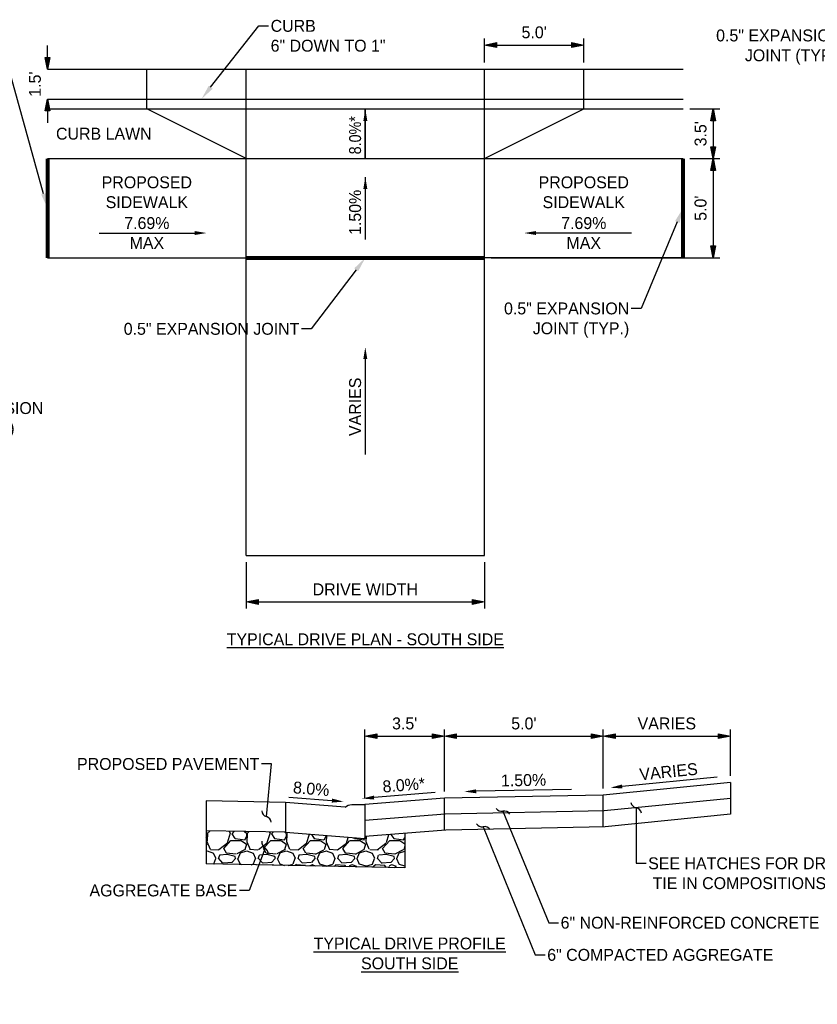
# Model space of a CAD drawing. Header units: feet. Extents: x 18895 to 19174, y 13693 to 13938.
# Tile 4 of 17: x 18981 to 19006, y 13734 to 13765. Entities that reach past the tile are written whole.
import ezdxf
from ezdxf import colors
from ezdxf.entities.mleader import LeaderData, LeaderLine
from ezdxf.math import Vec2, Vec3

# ---------------------------------------------------------------- set-up
doc = ezdxf.new("R2010")
doc.units = ezdxf.units.FT
doc.header["$MEASUREMENT"] = 0
for name, color, linetype in [('PV_P_EOP', 7, 'Continuous'), ('PV_P_Text', 7, 'Continuous'), ('PV_X_Text', 7, 'Continuous')]:
    doc.layers.add(name, color=color, linetype=linetype)
doc.styles.add('Slanted-Normal', font='font31.shx', dxfattribs={"height": 0.125})
doc.styles.get("Standard").update_dxf_attribs({"font": 'font31.shx'})
doc.dimstyles.new('Dec-1  Slanted', dxfattribs={"dimtxt": 0.125, "dimasz": 0.125, "dimexe": 0.07, "dimexo": 0.07, "dimgap": 0.07, "dimtad": 1, "dimdec": 1, "dimzin": 3, "dimdsep": 46, "dimtxsty": 'Slanted-Normal', "dimblk": 'Dim1', "dimcen": 0, "dimclrd": 95, "dimclre": 95, "dimclrt": 7, "dimadec": 1, "dimazin": 3, "dimtfac": 1, "dimtdec": 1, "dimtix": 1, "dimtofl": 0, "dimtmove": 1, "dimatfit": 3, "dimldrblk": 'Dim1', "dimfxl": 1, "dimtolj": 1, "dimtzin": 0, "dimlwd": -1, "dimlwe": -1, "dimarcsym": 0})

# ---------------------------------------------------------------- blocks, each defined once
blk = doc.blocks.new('_Integral')
at = {"color": 0, "linetype": 'ByBlock', "lineweight": -2}
for centre, start, end in [((0.445, -0.091), 102, 168), ((-0.445, 0.091), 282, 348)]:
    blk.add_arc(centre, 0.454, start, end, dxfattribs=at)
blk = doc.blocks.new('Dim1')
h = blk.add_hatch(color=4)
h.dxf.hatch_style = 1
h.paths.add_polyline_path([(0, 0), (-1, -0.2), (-1, 0.2)])
at = {"color": 4}
blk.add_lwpolyline([(0, 0), (-1, -0.2), (-1, 0.2), (0, 0)], dxfattribs=at)
blk = doc.blocks.new('*D923')
at = {"layer": 'Defpoints', "color": 0, "transparency": 16777216}
for p in [(18994.157, 13742.058), (18994.157, 13740.101), (18991.657, 13739.901)]:
    blk.add_point(p, dxfattribs=at)
at = {"layer": 'PV_X_Text', "color": 95, "linetype": 'Continuous', "transparency": 16777216}
for p, q in [((18991.657, 13740.111), (18991.657, 13742.268)), ((18994.157, 13740.311), (18994.157, 13742.268)), ((18992.032, 13742.058), (18993.782, 13742.058))]:
    blk.add_line(p, q, dxfattribs=at)
at = {"layer": 'PV_X_Text', "color": 95, "transparency": 16777216, "xscale": 0.375, "yscale": 0.375, "zscale": 0.375, "rotation": 180}
blk.add_blockref('Dim1', (18991.657, 13742.058), dxfattribs=at)
at = {"layer": 'PV_X_Text', "color": 95, "transparency": 16777216, "xscale": 0.375, "yscale": 0.375, "zscale": 0.375}
blk.add_blockref('Dim1', (18994.157, 13742.058), dxfattribs=at)
at = {"layer": 'PV_X_Text', "color": 7, "transparency": 16777216, "insert": (18992.907, 13742.455), "char_height": 0.375, "attachment_point": 5, "style": 'Slanted-Normal'}
blk.add_mtext("\\A1;3.5'", dxfattribs=at)
blk = doc.blocks.new('*D924')
at = {"layer": 'Defpoints', "color": 0, "transparency": 16777216}
for p in [(18999.157, 13742.058), (18994.157, 13740.101), (18999.157, 13740.201)]:
    blk.add_point(p, dxfattribs=at)
at = {"layer": 'PV_X_Text', "color": 95, "linetype": 'Continuous', "transparency": 16777216}
for p, q in [((18994.157, 13740.311), (18994.157, 13742.268)), ((18999.157, 13740.411), (18999.157, 13742.268)), ((18994.532, 13742.058), (18998.782, 13742.058))]:
    blk.add_line(p, q, dxfattribs=at)
at = {"layer": 'PV_X_Text', "color": 95, "transparency": 16777216, "xscale": 0.375, "yscale": 0.375, "zscale": 0.375, "rotation": 180}
blk.add_blockref('Dim1', (18994.157, 13742.058), dxfattribs=at)
at = {"layer": 'PV_X_Text', "color": 95, "transparency": 16777216, "xscale": 0.375, "yscale": 0.375, "zscale": 0.375}
blk.add_blockref('Dim1', (18999.157, 13742.058), dxfattribs=at)
at = {"layer": 'PV_X_Text', "color": 7, "transparency": 16777216, "insert": (18996.657, 13742.455), "char_height": 0.375, "attachment_point": 5, "style": 'Slanted-Normal'}
blk.add_mtext("\\A1;5.0'", dxfattribs=at)
blk = doc.blocks.new('*D925')
at = {"layer": 'Defpoints', "color": 0, "transparency": 16777216}
for p in [(19003.157, 13742.058), (19003.157, 13740.601), (18999.157, 13740.201)]:
    blk.add_point(p, dxfattribs=at)
at = {"layer": 'PV_X_Text', "color": 95, "linetype": 'Continuous', "transparency": 16777216}
for p, q in [((18999.157, 13740.411), (18999.157, 13742.268)), ((19003.157, 13740.811), (19003.157, 13742.268)), ((18999.532, 13742.058), (19002.782, 13742.058))]:
    blk.add_line(p, q, dxfattribs=at)
at = {"layer": 'PV_X_Text', "color": 95, "transparency": 16777216, "xscale": 0.375, "yscale": 0.375, "zscale": 0.375, "rotation": 180}
blk.add_blockref('Dim1', (18999.157, 13742.058), dxfattribs=at)
at = {"layer": 'PV_X_Text', "color": 95, "transparency": 16777216, "xscale": 0.375, "yscale": 0.375, "zscale": 0.375}
blk.add_blockref('Dim1', (19003.157, 13742.058), dxfattribs=at)
at = {"layer": 'PV_X_Text', "color": 7, "transparency": 16777216, "insert": (19001.157, 13742.455), "char_height": 0.375, "attachment_point": 5, "style": 'Slanted-Normal'}
blk.add_mtext('\\A1;VARIES', dxfattribs=at)
blk = doc.blocks.new('*D934')
at = {"layer": 'Defpoints', "color": 0, "transparency": 16777216}
for p in [(18987.918, 13747.741), (18995.418, 13747.741), (18995.418, 13746.281)]:
    blk.add_point(p, dxfattribs=at)
at = {"layer": 'PV_X_Text', "color": 95, "linetype": 'Continuous', "transparency": 16777216}
for p, q in [((18987.918, 13747.531), (18987.918, 13746.071)), ((18995.418, 13747.531), (18995.418, 13746.071)), ((18988.293, 13746.281), (18995.043, 13746.281))]:
    blk.add_line(p, q, dxfattribs=at)
at = {"layer": 'PV_X_Text', "color": 95, "transparency": 16777216, "xscale": 0.375, "yscale": 0.375, "zscale": 0.375, "rotation": 180}
blk.add_blockref('Dim1', (18987.918, 13746.281), dxfattribs=at)
at = {"layer": 'PV_X_Text', "color": 95, "transparency": 16777216, "xscale": 0.375, "yscale": 0.375, "zscale": 0.375}
blk.add_blockref('Dim1', (18995.418, 13746.281), dxfattribs=at)
at = {"layer": 'PV_X_Text', "color": 7, "transparency": 16777216, "insert": (18991.668, 13746.679), "char_height": 0.375, "attachment_point": 5, "style": 'Slanted-Normal'}
blk.add_mtext('\\A1;DRIVE WIDTH', dxfattribs=at)
blk = doc.blocks.new('*D933')
at = {"layer": 'Defpoints', "color": 0, "transparency": 16777216}
for p in [(19001.668, 13760.241), (18995.418, 13757.116), (19002.618, 13757.116)]:
    blk.add_point(p, dxfattribs=at)
at = {"layer": 'PV_X_Text', "color": 95, "linetype": 'Continuous', "transparency": 16777216}
for p, q in [((19001.878, 13760.241), (19002.828, 13760.241)), ((19002.618, 13759.866), (19002.618, 13757.491)), ((18995.628, 13757.116), (19002.828, 13757.116))]:
    blk.add_line(p, q, dxfattribs=at)
at = {"layer": 'PV_X_Text', "color": 95, "transparency": 16777216, "xscale": 0.375, "yscale": 0.375, "zscale": 0.375}
for p, rotation in [((19002.618, 13760.241), 90), ((19002.618, 13757.116), 270)]:
    blk.add_blockref('Dim1', p, dxfattribs=dict(at, rotation=rotation))
at = {"layer": 'PV_X_Text', "color": 7, "transparency": 16777216, "insert": (19002.22, 13758.679), "char_height": 0.375, "attachment_point": 5, "rotation": 90, "style": 'Slanted-Normal'}
blk.add_mtext("\\A1;5.0'", dxfattribs=at)
blk = doc.blocks.new('*D932')
at = {"layer": 'Defpoints', "color": 0, "transparency": 16777216}
for p in [(19001.668, 13761.804), (19001.668, 13760.241), (19002.618, 13760.241)]:
    blk.add_point(p, dxfattribs=at)
at = {"layer": 'PV_X_Text', "color": 95, "linetype": 'Continuous', "transparency": 16777216}
for p, q in [((19001.878, 13761.804), (19002.828, 13761.804)), ((19002.618, 13761.429), (19002.618, 13760.616)), ((19001.878, 13760.241), (19002.828, 13760.241))]:
    blk.add_line(p, q, dxfattribs=at)
at = {"layer": 'PV_X_Text', "color": 95, "transparency": 16777216, "xscale": 0.375, "yscale": 0.375, "zscale": 0.375}
for p, rotation in [((19002.618, 13761.804), 90), ((19002.618, 13760.241), 270)]:
    blk.add_blockref('Dim1', p, dxfattribs=dict(at, rotation=rotation))
at = {"layer": 'PV_X_Text', "color": 7, "transparency": 16777216, "insert": (19002.22, 13761.023), "char_height": 0.375, "attachment_point": 5, "rotation": 90, "style": 'Slanted-Normal'}
blk.add_mtext("\\A1;3.5'", dxfattribs=at)
blk = doc.blocks.new('*D930')
at = {"layer": 'Defpoints', "color": 0, "transparency": 16777216}
for p in [(18981.668, 13763.054), (18981.668, 13763.054), (18981.668, 13762.116)]:
    blk.add_point(p, dxfattribs=at)
at = {"layer": 'PV_X_Text', "color": 95, "linetype": 'Continuous', "transparency": 16777216}
for p, q in [((18981.668, 13763.429), (18981.668, 13763.804)), ((18981.668, 13761.741), (18981.668, 13761.366))]:
    blk.add_line(p, q, dxfattribs=at)
at = {"layer": 'PV_X_Text', "color": 95, "transparency": 16777216, "xscale": 0.375, "yscale": 0.375, "zscale": 0.375}
for p, rotation in [((18981.668, 13763.054), 270), ((18981.668, 13762.116), 90)]:
    blk.add_blockref('Dim1', p, dxfattribs=dict(at, rotation=rotation))
at = {"layer": 'PV_X_Text', "color": 7, "transparency": 16777216, "insert": (18981.271, 13762.585), "char_height": 0.375, "attachment_point": 5, "rotation": 90, "style": 'Slanted-Normal'}
blk.add_mtext("\\A1;1.5'", dxfattribs=at)
blk = doc.blocks.new('*D931')
at = {"layer": 'Defpoints', "color": 0, "transparency": 16777216}
for p in [(18998.543, 13763.816), (18995.418, 13763.054), (18998.543, 13763.054)]:
    blk.add_point(p, dxfattribs=at)
at = {"layer": 'PV_X_Text', "color": 95, "linetype": 'Continuous', "transparency": 16777216}
for p, q in [((18995.418, 13763.264), (18995.418, 13764.026)), ((18998.543, 13763.264), (18998.543, 13764.026)), ((18995.793, 13763.816), (18998.168, 13763.816))]:
    blk.add_line(p, q, dxfattribs=at)
at = {"layer": 'PV_X_Text', "color": 95, "transparency": 16777216, "xscale": 0.375, "yscale": 0.375, "zscale": 0.375, "rotation": 180}
blk.add_blockref('Dim1', (18995.418, 13763.816), dxfattribs=at)
at = {"layer": 'PV_X_Text', "color": 95, "transparency": 16777216, "xscale": 0.375, "yscale": 0.375, "zscale": 0.375}
blk.add_blockref('Dim1', (18998.543, 13763.816), dxfattribs=at)
at = {"layer": 'PV_X_Text', "color": 7, "transparency": 16777216, "insert": (18996.981, 13764.214), "char_height": 0.375, "attachment_point": 5, "style": 'Slanted-Normal'}
blk.add_mtext("\\A1;5.0'", dxfattribs=at)

msp = doc.modelspace()

# ---------------------------------------------------------------- hatches: boundary and pattern name
at = {"layer": 'PV_P_EOP'}
h = msp.add_hatch(dxfattribs=at)
h.set_pattern_fill('GRAVEL', color=256, scale=1.25)
h.set_pattern_definition([(228.0127875, (-4798.67053, -3449.30095), (-10, -11.25), [0.16817, -16.64886006]), (184.96974073, (-4798.78303, -3449.42595), (15, 1.25), [0.288585, -28.56990595]), (132.51044708, (-4799.07053, -3449.45095), (12.5, -13.75), [0.203485, -20.145040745]), (267.273689, (-4799.55803, -3449.76345), (1.25, 25), [0.2627975, -26.01694755]), (292.83365418, (-4799.57053, -3450.02595), (-6.25, 15), [0.25769375, -25.51171641]), (357.273689, (-4799.47053, -3450.26345), (-25, 1.25), [0.2627975, -26.01694755]), (37.69424047, (-4799.20803, -3450.27595), (-16.25, -12.5), [0.34753625, -34.406060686]), (72.25532837, (-4798.93303, -3450.06345), (8.75, 27.5), [0.32811, -32.48290187]), (121.42956562, (-4798.83303, -3449.75095), (-10, 16.25), [0.2636875, -26.105091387]), (175.2363583, (-4798.97053, -3449.52595), (13.75, -1.25), [0.30104, -14.750953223]), (222.3974378, (-4799.27053, -3449.50095), (-15, -13.75), [0.38931, -38.541718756]), (138.81407483, (-4798.32053, -3449.77595), (-8.75, 7.5), [0.13287625, -13.154806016]), (171.4692344, (-4798.42053, -3449.68845), (16.25, -2.5), [0.25279625, -25.02688927]), (225, (-4798.6705, -3449.65095), (-1e-16, -1.25), [0.17677625, -1.590990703]), (203.1985905, (-4798.75803, -3449.50095), (6.25, 2.5), [0.0951975, -9.42451888]), (291.8014095, (-4798.84553, -3449.53845), (-1.25, 3.75), [0.13462875, -6.59682726]), (30.9637565, (-4798.79553, -3449.66345), (3.75, 2.5), [0.21866125, -7.07002862]), (161.5650512, (-4798.60803, -3449.55095), (2.5, -1.25), [0.15811375, -3.794733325]), (16.38954033, (-4799.57053, -3449.53845), (12.5, 3.75), [0.2215, -21.928556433]), (70.34617594, (-4799.35803, -3449.47595), (-5, -13.75), [0.18582625, -18.396759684]), (293.1985905, (-4798.60803, -3449.30095), (-2.5, 6.25), [0.19039375, -9.32932263]), (343.61045967, (-4798.53303, -3449.47595), (-12.5, 3.75), [0.2215, -21.928556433]), (339.4439548, (-4799.57053, -3450.31345), (-6.25, 2.5), [0.2136, -10.46640468]), (294.77514057, (-4799.37053, -3450.38845), (-6.25, 13.75), [0.1789725, -17.71830383]), (66.8014095, (-4798.59553, -3450.55095), (2.5, 6.25), [0.19039375, -9.32932263]), (17.35402464, (-4798.52053, -3450.37595), (-16.25, -5), [0.20953875, -20.74427952]), (69.4439548, (-4799.20803, -3450.55095), (-2.5, -6.25), [0.1068, -10.57320468]), (101.3099325, (-4798.67053, -3450.55095), (-1.25, 5), [0.0637375, -6.31003689]), (165.9637565, (-4798.68303, -3450.48845), (3.75, -1.25), [0.25769375, -4.89618828]), (186.00900596, (-4798.93303, -3450.42595), (12.5, 1.25), [0.2388125, -23.64240397]), (303.6900675, (-4798.79553, -3449.77595), (-1.25, 2.5), [0.1802775, -4.326661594]), (353.15722659, (-4798.69553, -3449.92595), (21.25, -2.5), [0.3147425, -31.15945328]), (60.9453959, (-4798.38303, -3449.96345), (-5, -8.75), [0.128695, -12.740842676]), (90, (-4798.3205, -3449.851), (-1.25, 1.25), [0.075, -1.175]), (120.25643716, (-4798.95803, -3450.38845), (5, -8.75), [0.173655, -17.191899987]), (48.0127875, (-4799.04553, -3450.23845), (10, 11.25), [0.33634, -16.48069006]), (0, (-4798.8205, -3449.9885), (1.25, 1.25), [0.325, -0.925]), (325.30484647, (-4798.49553, -3449.98845), (12.5, -8.75), [0.1976425, -19.566592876]), (254.0546041, (-4798.33303, -3450.10095), (-1.25, -5), [0.1820025, -8.91813486]), (207.64597536, (-4798.38303, -3450.27595), (-23.75, -12.5), [0.29633125, -29.33684273]), (175.42607874, (-4798.64553, -3450.41345), (-16.25, 1.25), [0.31349875, -31.03634176])])
h.paths.add_polyline_path([(18992.907, 13738.997), (18991.657, 13738.897), (18991.657, 13738.828), (18989.157, 13739.03), (18986.657, 13739.08), (18986.657, 13738.038), (18992.907, 13737.913)])

# ---------------------------------------------------------------- linework, layer by layer
for points in [[(18981.668, 13763.054), (19001.668, 13763.054)], [(18987.918, 13760.241), (18984.793, 13761.804), (18984.793, 13763.054)], [(18987.918, 13747.741), (18987.918, 13763.054)], [(18995.418, 13747.741), (18995.418, 13763.054)], [(18995.418, 13760.241), (18998.543, 13761.804), (18998.543, 13763.054)], [(18981.668, 13762.116), (19001.668, 13762.116)], [(18981.668, 13761.804), (19001.668, 13761.804)], [(18981.668, 13760.241), (19001.668, 13760.241)], [(18981.668, 13757.116), (18987.918, 13757.116)], [(19001.668, 13757.116), (18995.418, 13757.116)], [(18987.918, 13747.741), (18995.418, 13747.741)], [(19003.157, 13740.601), (18999.157, 13740.201), (18994.157, 13740.101), (18991.657, 13739.901)], [(19003.157, 13740.601), (19003.157, 13739.596)], [(18986.657, 13740.018), (18986.657, 13738.038)], [(18989.157, 13739.968), (18986.657, 13740.018)], [(19003.157, 13740.098), (18999.187, 13739.701), (18994.182, 13739.601), (18991.657, 13739.399)], [(18994.157, 13739.097), (18994.157, 13740.101)], [(18999.157, 13739.2), (18999.157, 13740.201)], [(18989.157, 13739.968), (18989.157, 13739.028)], [(18991.032, 13739.818), (18989.157, 13739.968)], [(19003.157, 13739.596), (18999.217, 13739.202), (18994.207, 13739.101), (18991.657, 13738.897)], [(18989.157, 13739.03), (18986.657, 13739.08)], [(18991.657, 13738.828), (18989.157, 13739.028)], [(18992.907, 13738.997), (18992.907, 13737.913)], [(18992.907, 13737.913), (18986.657, 13738.038)]]:
    msp.add_lwpolyline(points, dxfattribs=at)
at = {"layer": 'PV_P_EOP', "const_width": 0.125}
for points in [[(18981.668, 13757.116), (18981.668, 13760.241)], [(19001.668, 13757.116), (19001.668, 13760.241)], [(18987.918, 13757.116), (18995.418, 13757.116)]]:
    msp.add_lwpolyline(points, dxfattribs=at)
at = {"layer": 'PV_P_Text'}
msp.add_lwpolyline([(18991.032, 13739.818, -0.188257), (18991.243, 13739.901), (18991.657, 13739.901)], format="xyb", dxfattribs=at)
msp.add_lwpolyline([(18991.657, 13739.901), (18991.657, 13738.828)], dxfattribs=at)
at = {"layer": 'PV_X_Text'}
for points in [[(18991.668, 13760.241), (18991.668, 13761.804)], [(18991.668, 13761.804), (18991.668, 13760.241)], [(18991.668, 13759.66), (18991.668, 13757.698)]]:
    msp.add_lwpolyline(points, dxfattribs=at)
at = {"layer": 'PV_X_Text', "linetype": 'ByBlock', "lineweight": -2}
for points in [[(18983.293, 13757.898), (18986.294, 13757.898)], [(19000.044, 13757.898), (18997.043, 13757.898)], [(18991.668, 13753.929), (18991.668, 13750.928)], [(19002.739, 13740.771), (18999.753, 13740.472)], [(18998.157, 13740.381), (18995.156, 13740.321)], [(18989.259, 13740.136), (18990.618, 13740.027)], [(18993.871, 13740.278), (18991.942, 13740.124)]]:
    msp.add_lwpolyline(points, dxfattribs=at)
at = {"layer": 'PV_X_Text'}
for points in [[(18991.606, 13761.429), (18991.668, 13761.804), (18991.731, 13761.429)], [(18991.606, 13759.285), (18991.668, 13759.66), (18991.731, 13759.285)], [(18986.294, 13757.96), (18986.669, 13757.898), (18986.294, 13757.835)], [(18997.043, 13757.96), (18996.668, 13757.898), (18997.043, 13757.835)], [(18991.606, 13753.929), (18991.668, 13754.304), (18991.731, 13753.929)], [(18995.155, 13740.383), (18994.782, 13740.313), (18995.158, 13740.258)], [(18999.746, 13740.535), (18999.379, 13740.435), (18999.759, 13740.41)], [(18990.623, 13740.09), (18990.991, 13739.997), (18990.613, 13739.965)], [(18991.937, 13740.186), (18991.568, 13740.094), (18991.947, 13740.061)]]:
    msp.add_solid(points, dxfattribs=at)

# ---------------------------------------------------------------- texts
at = {"layer": 'PV_P_EOP', "char_height": 0.375, "width": 29.24884, "attachment_point": 5, "style": 'Slanted-Normal'}
for s, insert in [('{\\LTYPICAL DRIVE PLAN - SOUTH SIDE}', (18991.668, 13745.104)), ('{\\LTYPICAL DRIVE PROFILE\\PSOUTH SIDE}', (18993.066, 13735.214))]:
    msp.add_mtext(s, dxfattribs=dict(at, insert=insert))
at = {"layer": 'PV_X_Text', "insert": (18991.349, 13760.976), "char_height": 0.375, "width": 2.18377, "attachment_point": 5, "rotation": 90, "line_spacing_factor": 0.9, "style": 'Slanted-Normal'}
msp.add_mtext('{\\W0.9;8.0%*}', dxfattribs=at)
at = {"layer": 'PV_X_Text', "char_height": 0.375, "attachment_point": 5, "style": 'Slanted-Normal'}
for s, insert, width in [('CURB LAWN', (18983.439, 13761.023), 29.24884), ('PROPOSED\\PSIDEWALK', (18984.793, 13759.179), 29.24884), ('PROPOSED \\PSIDEWALK', (18998.543, 13759.179), 29.24884), ('7.69%\\PMAX', (18984.793, 13757.898), 2.18377), ('7.69%\\PMAX', (18998.543, 13757.898), 2.18377)]:
    msp.add_mtext(s, dxfattribs=dict(at, insert=insert, width=width))
at = {"layer": 'PV_X_Text', "char_height": 0.375, "width": 2.18377, "attachment_point": 5, "style": 'Slanted-Normal'}
for s, insert, rotation in [('1.50%', (18991.349, 13758.548), 90), ('VARIES', (18991.349, 13752.426), 90), ('VARIES', (19001.211, 13740.939), 5.7106), ('1.50%', (18996.647, 13740.67), 1.1458), ('8.0%', (18989.967, 13740.4), 355.4261), ('8.0%*', (18992.878, 13740.519), 4.5739)]:
    msp.add_mtext(s, dxfattribs=dict(at, insert=insert, rotation=rotation))

# ---------------------------------------------------------------- dimensions: what is measured, and where the dimension line sits
at = {"layer": 'PV_X_Text'}
for base, p1, p2, text, picture, middle in [((18998.543, 13763.816), (18995.418, 13763.054), (18998.543, 13763.054), "5.0'", '*D931', (18996.981, 13764.214)), ((18995.418, 13746.281), (18987.918, 13747.741), (18995.418, 13747.741), 'DRIVE WIDTH', '*D934', (18991.668, 13746.679)), ((18994.157, 13742.058), (18991.657, 13739.901), (18994.157, 13740.101), "3.5'", '*D923', (18992.907, 13742.455)), ((19003.157, 13742.058), (18999.157, 13740.201), (19003.157, 13740.601), 'VARIES', '*D925', (19001.157, 13742.455))]:
    dim = msp.add_linear_dim(base=base, p1=p1, p2=p2, text=text, dimstyle='Dec-1  Slanted', override={"dimpost": "'"}, dxfattribs=at)
    dim.commit()
    dim.dimension.update_dxf_attribs({"geometry": picture, "text_midpoint": middle})
for base, p1, p2, text, picture, middle in [((18981.668, 13763.054), (18981.668, 13762.116), (18981.668, 13763.054), "1.5'", '*D930', (18981.271, 13762.585)), ((19002.618, 13760.241), (19001.668, 13761.804), (19001.668, 13760.241), "3.5'", '*D932', (19002.22, 13761.023)), ((19002.618, 13757.116), (19001.668, 13760.241), (18995.418, 13757.116), "5.0'", '*D933', (19002.22, 13758.679))]:
    dim = msp.add_linear_dim(base=base, p1=p1, p2=p2, angle=90, text=text, dimstyle='Dec-1  Slanted', override={"dimpost": "'"}, dxfattribs=at)
    dim.commit()
    dim.dimension.update_dxf_attribs({"geometry": picture, "text_midpoint": middle})
dim = msp.add_linear_dim(base=(18999.157, 13742.058), p1=(18994.157, 13740.101), p2=(18999.157, 13740.201), dimstyle='Dec-1  Slanted', override={"dimpost": "'"}, dxfattribs=at)
dim.commit()
dim.dimension.update_dxf_attribs({"geometry": '*D924', "text_midpoint": (18996.657, 13742.455)})

# ---------------------------------------------------------------- leaders
ml = msp.add_multileader_mtext('Standard', dxfattribs=at)
ml.set_content('CURB\\P6" DOWN TO 1"', color=256)
ml.set_leader_properties()
ml.build(insert=Vec2(0, 0))
ml.multileader.update_dxf_attribs({"dogleg_length": 0.25, "arrow_head_size": 0.469})
ctx = ml.context
ctx.base_point, ctx.char_height, ctx.arrow_head_size, ctx.landing_gap_size, ctx.plane_origin = Vec3(18988.627, 13764.42), 0.375, 0.469, 0.0625, Vec3(18986.512, 13762.116)
notes = []
notes.append((ctx, [(0, (1, 1, 0), (18988.314, 13764.42), (1, 0), 0.312, [(0, [(18986.512, 13762.116)], 0, [])])]))
ctx.mtext.insert, ctx.mtext.flow_direction = Vec3(18988.689, 13764.608), 5
ml = msp.add_multileader_mtext('Standard', dxfattribs=at)
ml.set_content('0.5" EXPANSION\\PJOINT (TYP.)', color=256)
ml.set_leader_properties()
ml.build(insert=Vec2(0, 0))
ml.multileader.update_dxf_attribs({"dogleg_length": 0.25, "arrow_head_size": 0.469})
ctx = ml.context
ctx.base_point, ctx.char_height, ctx.arrow_head_size, ctx.landing_gap_size, ctx.plane_origin = Vec3(19002.215, 13764.118), 0.375, 0.469, 0.0625, Vec3(19008.902, 13758.464)
ctx.text_align_type = 2
notes.append((ctx, [(1, (1, 1, 0), (19007.024, 13764.118), (-1, 0), 0.312, [(0, [(19008.902, 13758.464)], 0, [])])]))
ctx.mtext.insert, ctx.mtext.alignment, ctx.mtext.flow_direction = Vec3(19006.649, 13764.306), 3, 5
ml = msp.add_multileader_mtext('Standard', dxfattribs=at)
ml.set_content('0.5" EXPANSION \\PJOINT (TYP.)', color=256)
ml.set_leader_properties()
ml.build(insert=Vec2(0, 0))
ml.multileader.update_dxf_attribs({"dogleg_length": 0.25, "arrow_head_size": 0.469})
ctx = ml.context
ctx.base_point, ctx.char_height, ctx.arrow_head_size, ctx.landing_gap_size, ctx.plane_origin = Vec3(18975.501, 13763.571), 0.375, 0.469, 0.0625, Vec3(18981.668, 13758.679)
ctx.text_align_type = 2
notes.append((ctx, [(1, (1, 1, 0), (18980.31, 13763.571), (-1, 0), 0.312, [(0, [(18981.668, 13758.679)], 0, [])])]))
ctx.mtext.insert, ctx.mtext.alignment, ctx.mtext.flow_direction = Vec3(18979.935, 13763.758), 3, 5
ml = msp.add_multileader_mtext('Standard', dxfattribs=at)
ml.set_content('0.5" EXPANSION \\PJOINT (TYP.)', color=256)
ml.set_leader_properties()
ml.build(insert=Vec2(0, 0))
ml.multileader.update_dxf_attribs({"dogleg_length": 0.25, "arrow_head_size": 0.469})
ctx = ml.context
ctx.base_point, ctx.char_height, ctx.arrow_head_size, ctx.landing_gap_size, ctx.plane_origin = Vec3(18995.54, 13755.524), 0.375, 0.469, 0.0625, Vec3(19001.668, 13758.679)
ctx.text_align_type = 2
notes.append((ctx, [(1, (1, 1, 0), (19000.349, 13755.524), (-1, 0), 0.312, [(0, [(19001.668, 13758.679)], 0, [])])]))
ctx.mtext.insert, ctx.mtext.alignment, ctx.mtext.flow_direction = Vec3(18999.974, 13755.711), 3, 5
ml = msp.add_multileader_mtext('Standard', dxfattribs=at)
ml.set_content('0.5" EXPANSION JOINT', color=256)
ml.set_leader_properties()
ml.build(insert=Vec2(0, 0))
ml.multileader.update_dxf_attribs({"dogleg_length": 0.25, "arrow_head_size": 0.469})
ctx = ml.context
ctx.base_point, ctx.char_height, ctx.arrow_head_size, ctx.landing_gap_size, ctx.plane_origin = Vec3(18983.285, 13754.881), 0.375, 0.469, 0.0625, Vec3(18991.668, 13757.116)
ctx.text_align_type = 2
notes.append((ctx, [(1, (1, 1, 0), (18989.969, 13754.881), (-1, 0), 0.312, [(0, [(18991.668, 13757.116)], 0, [])])]))
ctx.mtext.insert, ctx.mtext.alignment, ctx.mtext.flow_direction = Vec3(18989.594, 13755.069), 3, 5
ml = msp.add_multileader_mtext('Standard', dxfattribs=at)
ml.set_content('0.5" EXPANSION \\PJOINT (TYP.)', color=256)
ml.set_leader_properties()
ml.build(insert=Vec2(0, 0))
ml.multileader.update_dxf_attribs({"dogleg_length": 0.25, "arrow_head_size": 0.469})
ctx = ml.context
ctx.base_point, ctx.char_height, ctx.arrow_head_size, ctx.landing_gap_size, ctx.plane_origin = Vec3(18977.531, 13752.386), 0.375, 0.469, 0.0625, Vec3(18976.291, 13754.818)
notes.append((ctx, [(0, (1, 1, 0), (18977.219, 13752.386), (1, 0), 0.312, [(0, [(18976.291, 13754.818)], 0, [])])]))
ctx.mtext.insert, ctx.mtext.flow_direction = Vec3(18977.594, 13752.574), 5
ml = msp.add_multileader_mtext('Standard', dxfattribs=at)
ml.set_content('PROPOSED PAVEMENT', color=256)
ml.set_leader_properties()
ml.set_arrow_properties(name='INTEGRAL')
ml.build(insert=Vec2(0, 0))
ml.multileader.update_dxf_attribs({"dogleg_length": 0.25, "arrow_head_size": 0.469})
ctx = ml.context
ctx.base_point, ctx.char_height, ctx.arrow_head_size, ctx.landing_gap_size, ctx.plane_origin = Vec3(18982.401, 13741.181), 0.375, 0.469, 0.0625, Vec3(18987.852, 13739.524)
ctx.text_align_type = 2
notes.append((ctx, [(0, (1, 1, 0), (18988.711, 13741.181), (-1, 0), 0.312, [(0, [(18988.556, 13739.524)], 0, [])])]))
ctx.mtext.insert, ctx.mtext.alignment, ctx.mtext.flow_direction = Vec3(18988.336, 13741.369), 3, 5
ml = msp.add_multileader_mtext('Standard', dxfattribs=at)
ml.set_content('6" NON-REINFORCED CONCRETE', color=256)
ml.set_leader_properties()
ml.set_arrow_properties(name='INTEGRAL')
ml.build(insert=Vec2(0, 0))
ml.multileader.update_dxf_attribs({"dogleg_length": 0.25, "arrow_head_size": 0.469})
ctx = ml.context
ctx.base_point, ctx.char_height, ctx.arrow_head_size, ctx.landing_gap_size, ctx.plane_origin = Vec3(18997.753, 13736.184), 0.375, 0.469, 0.0625, Vec3(18995.758, 13739.624)
notes.append((ctx, [(0, (1, 1, 0), (18997.44, 13736.184), (1, 0), 0.312, [(0, [(18995.998, 13739.694)], 0, [])])]))
ctx.mtext.insert, ctx.mtext.flow_direction = Vec3(18997.815, 13736.371), 5
ml = msp.add_multileader_mtext('Standard', dxfattribs=at)
ml.set_content('SEE HATCHES FOR DRIVE\\P TIE IN COMPOSITIONS', color=256)
ml.set_leader_properties()
ml.set_arrow_properties(name='INTEGRAL')
ml.build(insert=Vec2(0, 0))
ml.multileader.update_dxf_attribs({"dogleg_length": 0.25, "arrow_head_size": 0.469})
ctx = ml.context
ctx.base_point, ctx.char_height, ctx.arrow_head_size, ctx.landing_gap_size, ctx.plane_origin = Vec3(19000.507, 13738.054), 0.375, 0.469, 0.0625, Vec3(19001.603, 13739.708)
notes.append((ctx, [(1, (1, 1, 0), (19000.194, 13738.054), (1, 0), 0.312, [(0, [(19000.193, 13739.802)], 0, [])])]))
ctx.mtext.insert, ctx.mtext.flow_direction = Vec3(19000.569, 13738.241), 5
ml = msp.add_multileader_mtext('Standard', dxfattribs=at)
ml.set_content('6" COMPACTED AGGREGATE', color=256)
ml.set_leader_properties()
ml.set_arrow_properties(name='INTEGRAL')
ml.build(insert=Vec2(0, 0))
ml.multileader.update_dxf_attribs({"dogleg_length": 0.25, "arrow_head_size": 0.469})
ctx = ml.context
ctx.base_point, ctx.char_height, ctx.arrow_head_size, ctx.landing_gap_size, ctx.plane_origin = Vec3(18997.33, 13735.172), 0.375, 0.469, 0.0625, Vec3(18996.271, 13739.048)
notes.append((ctx, [(0, (1, 1, 0), (18997.018, 13735.172), (1, 0), 0.312, [(0, [(18995.378, 13739.206)], 0, [])])]))
ctx.mtext.insert, ctx.mtext.flow_direction = Vec3(18997.393, 13735.359), 5
ml = msp.add_multileader_mtext('Standard', dxfattribs=at)
ml.set_content('AGGREGATE BASE', color=256)
ml.set_leader_properties()
ml.set_arrow_properties(name='INTEGRAL')
ml.build(insert=Vec2(0, 0))
ml.multileader.update_dxf_attribs({"dogleg_length": 0.25, "arrow_head_size": 0.469})
ctx = ml.context
ctx.base_point, ctx.char_height, ctx.arrow_head_size, ctx.landing_gap_size, ctx.plane_origin = Vec3(18982.907, 13737.199), 0.375, 0.469, 0.0625, Vec3(18988.692, 13738.348)
ctx.text_align_type = 2
notes.append((ctx, [(0, (1, 1, 0), (18988.017, 13737.199), (-1, 0), 0.312, [(0, [(18988.514, 13738.535)], 0, [])])]))
ctx.mtext.insert, ctx.mtext.alignment, ctx.mtext.flow_direction = Vec3(18987.642, 13737.387), 3, 5
for ctx, leaders in notes:
    for number, flags, end, landing, length, lines in leaders:
        leader = LeaderData()
        leader.index, (leader.has_last_leader_line, leader.has_dogleg_vector, leader.attachment_direction) = number, flags
        leader.last_leader_point, leader.dogleg_vector, leader.dogleg_length = Vec3(end), Vec3(landing), length
        for number, points, colour, breaks in lines:
            line = LeaderLine()
            line.index, line.vertices, line.color, line.breaks = number, Vec3.list(points), colors.encode_raw_color(colour), breaks
            leader.lines.append(line)
        ctx.leaders.append(leader)

doc.saveas('drawing.dxf')
